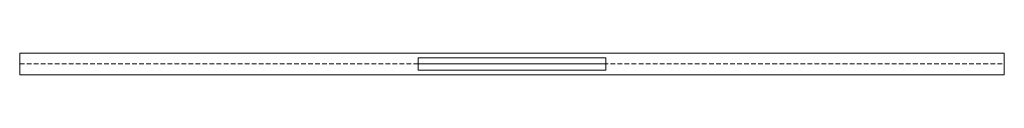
# Model space of a CAD drawing. Header units: millimetres. Extents: x 49500 to 50500, y -27261 to -27239.
import ezdxf

# ---------------------------------------------------------------- set-up
doc = ezdxf.new("R2010")
doc.units = ezdxf.units.MM
doc.linetypes.add('Demolished', pattern=[7.14375, 4.7625, -2.38125])
doc.layers.add('Apparecchi elettrici', color=116, linetype='Continuous', lineweight=9, true_color=0x008040)
doc.layers.add('Artemide_LineCoarse', color=9, linetype='Continuous', lineweight=9, true_color=0xc0c0c0)
for name, color, linetype, lineweight in [('Apparecchi per illuminazione', 7, 'Continuous', 9), ('Artemide_Axis', 7, 'Demolished', 9), ('Dispositivi di illuminazione', 7, 'Continuous', 9)]:
    doc.layers.add(name, color=color, linetype=linetype, lineweight=lineweight)

# ---------------------------------------------------------------- blocks, each defined once
blk = doc.blocks.new('ARTEMIDE-TurnAround-Linear_SMD - Linear_SMD 1000mm-6456007-TurnAround_Sphere_9')
at = {"layer": 'Artemide_Axis'}
blk.add_line((0, 0, 18.3), (1000, 0, 18.3), dxfattribs=at)
at = {"layer": 'Artemide_LineCoarse'}
for p, q in [((0, -11, 18.3), (0, 11, 0)), ((0, 11, 18.3), (0, -11, 0)), ((0, 11, 18.3), (0, 11, 0)), ((0, 11, 0), (0, -11, 0)), ((0, -11, 18.3), (0, 11, 18.3)), ((1000, 11, 0), (0, 11, 0)), ((0, 11, 18.3), (1000, 11, 18.3)), ((1000, -11, 18.3), (1000, 11, 0)), ((1000, 11, 18.3), (1000, -11, 0)), ((1000, 11, 0), (1000, 11, 18.3)), ((1000, -11, 0), (1000, 11, 0)), ((1000, 11, 18.3), (1000, -11, 18.3)), ((0, -11, 0), (0, -11, 18.3)), ((0, -11, 0), (1000, -11, 0)), ((1000, -11, 18.3), (0, -11, 18.3)), ((1000, -11, 18.3), (1000, -11, 0))]:
    blk.add_line(p, q, dxfattribs=at)
blk = doc.blocks.new('ARTEMIDE-TurnAround-SphereD90 - 90Ø 2700K-6161018-TurnAround_Sphere_9')
at = {"layer": 'Apparecchi elettrici'}
for p, q in [((-95.2, -6.3), (-95.2, 6.3)), ((-95.2, 6.3, -10.9), (-95.2, -6.3, -10.9)), ((-95.2, 6.3, -10.9), (-95.2, 6.3)), ((95.2, 6.3, -10.9), (-95.2, 6.3, -10.9)), ((-95.2, 6.3), (95.2, 6.3)), ((95.2, 6.3), (95.2, -6.3)), ((95.2, -6.3, -10.9), (95.2, 6.3, -10.9)), ((95.2, 6.3), (95.2, 6.3, -10.9)), ((-95.2, -6.3), (-95.2, -6.3, -10.9)), ((-95.2, -6.3, -10.9), (95.2, -6.3, -10.9)), ((95.2, -6.3), (-95.2, -6.3)), ((95.2, -6.3, -10.9), (95.2, -6.3))]:
    blk.add_line(p, q, dxfattribs=at)
at = {"layer": 'Apparecchi elettrici', "linetype": 'Demolished'}
blk.add_line((-95.2, 0), (95.2, 0), dxfattribs=at)

msp = doc.modelspace()

# ---------------------------------------------------------------- block references
at = {"layer": 'Apparecchi per illuminazione', "extrusion": (0, 0, -1), "rotation": 180}
msp.add_blockref('ARTEMIDE-TurnAround-SphereD90 - 90Ø 2700K-6161018-TurnAround_Sphere_9', (-50000, -27250, 18.3), dxfattribs=at)
at = {"layer": 'Dispositivi di illuminazione', "extrusion": (0, 0, -1), "rotation": 180}
msp.add_blockref('ARTEMIDE-TurnAround-Linear_SMD - Linear_SMD 1000mm-6456007-TurnAround_Sphere_9', (-49500, -27250), dxfattribs=at)

doc.saveas('drawing.dxf')
